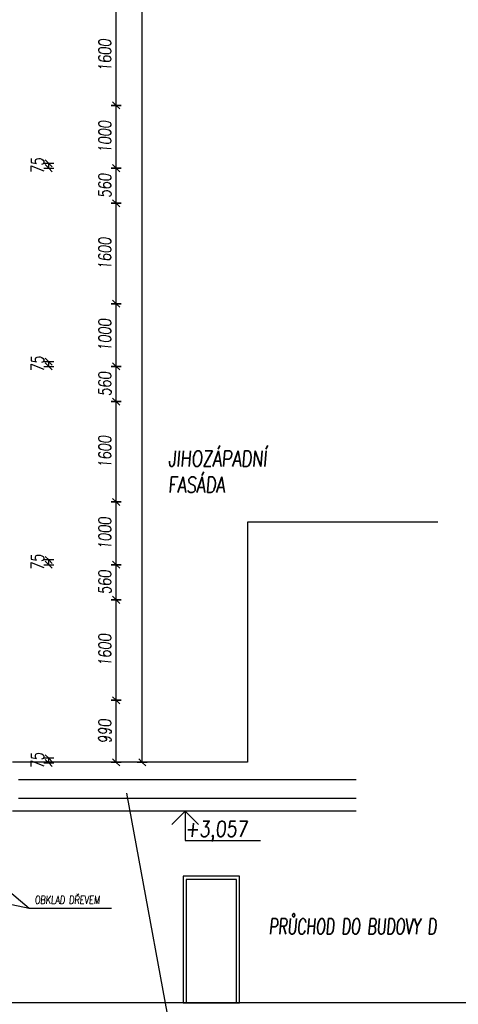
# Model space of a CAD drawing. Header units: millimetres. Extents: x 22267 to 193155, y 329430 to 541733.
# Tile 12 of 89: x 56528 to 63519, y 344509 to 360201. Entities that reach past the tile are written whole.
import ezdxf

# ---------------------------------------------------------------- set-up
doc = ezdxf.new("R2010")
doc.units = ezdxf.units.MM
for name, color, linetype in [('KOTY', 7, 'Continuous'), ('KOTY-DVERE', 8, 'Continuous'), ('KOTY_100', 7, 'Continuous'), ('KÓTY BP FASÁDA', 255, 'Continuous'), ('KÓTY BP PODLAHA', 255, 'Continuous'), ('TENKA', 4, 'Continuous'), ('TLUSTA', 2, 'Continuous')]:
    doc.layers.add(name, color=color, linetype=linetype)
doc.layers.add('POMOCNA_ZU', color=200, linetype='Continuous', plot=False)
doc.styles.add('CS-ROMANS', font='romans.shx', dxfattribs={"width": 0.75, "oblique": 5})
doc.styles.add('CS-ROMANS_100', font='romans.shx', dxfattribs={"width": 0.75, "oblique": 5, "height": 200})
doc.styles.add('ROMANS', font='romans.shx', dxfattribs={"width": 0.75, "oblique": 5, "height": 200})
doc.dimstyles.new('A_KÓTA_100', dxfattribs={"dimtxt": 200, "dimasz": 4, "dimexe": 100, "dimexo": 1500, "dimgap": 80, "dimtad": 1, "dimdec": 0, "dimdsep": 46, "dimtxsty": 'CS-ROMANS_100', "dimblk": 'KOT_CARA20', "dimcen": 90, "dimse1": 1, "dimse2": 1, "dimclrd": 256, "dimclre": 256, "dimclrt": 256, "dimadec": 0, "dimazin": 0, "dimtfac": 1, "dimtdec": 0, "dimtix": 1, "dimtmove": 2, "dimatfit": 3, "dimldrblk": 'OBLIQUE', "dimfxl": 1, "dimfxlon": 1, "dimtolj": 1, "dimarcsym": 0})

# ---------------------------------------------------------------- blocks, each defined once
blk = doc.blocks.new('VÝŠKOVÁ KÓTA 1')
at = {"ltscale": 0.25}
for p, q in [((0, 3.76), (9.59, 3.76)), ((0, 0), (0, 3.76)), ((0, 0), (-1.7, 1.7)), ((0, 0), (1.7, 1.7))]:
    blk.add_line(p, q, dxfattribs=at)
at = {"style": 'ROMANS', "oblique": 5, "width": 0.8}
blk.add_attdef('VÝŠKA', (0, 4.54), '', height=2, dxfattribs=at)
blk = doc.blocks.new('KOT_CARA20')
for p, q in [((0, 0), (-14.1, -14.1)), ((0, 20), (0, -20)), ((0, 0), (14.1, 14.1))]:
    blk.add_line(p, q)
blk = doc.blocks.new('*D3180')
at = {"layer": 'Defpoints', "color": 0, "transparency": 16777216}
for p in [(56631, 357910), (56631, 357835), (56991, 357910)]:
    blk.add_point(p, dxfattribs=at)
at = {"layer": 'KÓTY BP PODLAHA', "lineweight": -2, "transparency": 16777216}
for p, q in [((56991, 357914), (56991, 357918)), ((56991, 357835), (56991, 357910)), ((56991, 357831), (56991, 357827))]:
    blk.add_line(p, q, dxfattribs=at)
at = {"layer": 'KÓTY BP PODLAHA', "lineweight": -2, "transparency": 16777216, "xscale": 4, "yscale": 4, "zscale": 4}
for p, rotation in [((56991, 357910), 270), ((56991, 357835), 90)]:
    blk.add_blockref('KOT_CARA20', p, dxfattribs=dict(at, rotation=rotation))
at = {"layer": 'KÓTY BP PODLAHA', "transparency": 16777216, "insert": (56811, 357873), "char_height": 200, "attachment_point": 5, "rotation": 90, "style": 'CS-ROMANS_100'}
blk.add_mtext('\\A1;75', dxfattribs=at)
blk = doc.blocks.new('_OBLIQUE')
at = {"color": 0, "linetype": 'ByBlock', "ltscale": 15}
blk.add_line((-0.5, -0.5), (0.5, 0.5), dxfattribs=at)
blk = doc.blocks.new('*D3181')
at = {"layer": 'Defpoints', "color": 0, "transparency": 16777216}
for p in [(56631, 354750), (56631, 354675), (56991, 354750)]:
    blk.add_point(p, dxfattribs=at)
at = {"layer": 'KÓTY BP PODLAHA', "lineweight": -2, "transparency": 16777216}
for p, q in [((56991, 354754), (56991, 354758)), ((56991, 354675), (56991, 354750)), ((56991, 354671), (56991, 354667))]:
    blk.add_line(p, q, dxfattribs=at)
at = {"layer": 'KÓTY BP PODLAHA', "lineweight": -2, "transparency": 16777216, "xscale": 4, "yscale": 4, "zscale": 4}
for p, rotation in [((56991, 354750), 270), ((56991, 354675), 90)]:
    blk.add_blockref('KOT_CARA20', p, dxfattribs=dict(at, rotation=rotation))
at = {"layer": 'KÓTY BP PODLAHA', "transparency": 16777216, "insert": (56811, 354713), "char_height": 200, "attachment_point": 5, "rotation": 90, "style": 'CS-ROMANS_100'}
blk.add_mtext('\\A1;75', dxfattribs=at)
blk = doc.blocks.new('*D3182')
at = {"layer": 'Defpoints', "color": 0, "transparency": 16777216}
for p in [(56631, 351590), (56631, 351515), (56991, 351590)]:
    blk.add_point(p, dxfattribs=at)
at = {"layer": 'KÓTY BP PODLAHA', "lineweight": -2, "transparency": 16777216}
for p, q in [((56991, 351594), (56991, 351598)), ((56991, 351515), (56991, 351590)), ((56991, 351511), (56991, 351507))]:
    blk.add_line(p, q, dxfattribs=at)
at = {"layer": 'KÓTY BP PODLAHA', "lineweight": -2, "transparency": 16777216, "xscale": 4, "yscale": 4, "zscale": 4}
for p, rotation in [((56991, 351590), 270), ((56991, 351515), 90)]:
    blk.add_blockref('KOT_CARA20', p, dxfattribs=dict(at, rotation=rotation))
at = {"layer": 'KÓTY BP PODLAHA', "transparency": 16777216, "insert": (56811, 351553), "char_height": 200, "attachment_point": 5, "rotation": 90, "style": 'CS-ROMANS_100'}
blk.add_mtext('\\A1;75', dxfattribs=at)
blk = doc.blocks.new('*D3183')
at = {"layer": 'Defpoints', "color": 0, "transparency": 16777216}
for p in [(56631, 348430), (56991, 348430), (56631, 348355)]:
    blk.add_point(p, dxfattribs=at)
at = {"layer": 'KÓTY BP PODLAHA', "lineweight": -2, "transparency": 16777216}
for p, q in [((56991, 348434), (56991, 348438)), ((56991, 348355), (56991, 348430)), ((56991, 348351), (56991, 348347))]:
    blk.add_line(p, q, dxfattribs=at)
at = {"layer": 'KÓTY BP PODLAHA', "lineweight": -2, "transparency": 16777216, "xscale": 4, "yscale": 4, "zscale": 4}
for p, rotation in [((56991, 348430), 270), ((56991, 348355), 90)]:
    blk.add_blockref('KOT_CARA20', p, dxfattribs=dict(at, rotation=rotation))
at = {"layer": 'KÓTY BP PODLAHA', "transparency": 16777216, "insert": (56811, 348393), "char_height": 200, "attachment_point": 5, "rotation": 90, "style": 'CS-ROMANS_100'}
blk.add_mtext('\\A1;75', dxfattribs=at)
blk = doc.blocks.new('*D3184')
at = {"layer": 'Defpoints', "color": 0, "transparency": 16777216}
for p in [(56761, 407305), (58481, 407305), (57660, 348365)]:
    blk.add_point(p, dxfattribs=at)
at = {"layer": 'KOTY_100', "lineweight": -2, "transparency": 16777216}
blk.add_line((58481, 348369), (58481, 407301), dxfattribs=at)
at = {"layer": 'KOTY_100', "lineweight": -2, "transparency": 16777216, "xscale": 4, "yscale": 4, "zscale": 4}
for p, rotation in [((58481, 407305), 90), ((58481, 348365), 270)]:
    blk.add_blockref('KOT_CARA20', p, dxfattribs=dict(at, rotation=rotation))
at = {"layer": 'KOTY_100', "transparency": 16777216, "insert": (58301, 377835), "char_height": 200, "attachment_point": 5, "rotation": 90, "style": 'CS-ROMANS_100'}
blk.add_mtext('\\A1;58940', dxfattribs=at)
blk = doc.blocks.new('*D3111')
at = {"layer": 'Defpoints', "color": 0, "transparency": 16777216}
for p in [(56811, 349355), (58065, 349355), (56545, 348365)]:
    blk.add_point(p, dxfattribs=at)
at = {"layer": 'KÓTY BP FASÁDA', "lineweight": -2, "transparency": 16777216}
blk.add_line((58065, 348369), (58065, 349351), dxfattribs=at)
at = {"layer": 'KÓTY BP FASÁDA', "lineweight": -2, "transparency": 16777216, "xscale": 4, "yscale": 4, "zscale": 4}
for p, rotation in [((58065, 349355), 90), ((58065, 348365), 270)]:
    blk.add_blockref('KOT_CARA20', p, dxfattribs=dict(at, rotation=rotation))
at = {"layer": 'KÓTY BP FASÁDA', "transparency": 16777216, "insert": (57885, 348860), "char_height": 200, "attachment_point": 5, "rotation": 90, "style": 'CS-ROMANS_100'}
blk.add_mtext('\\A1;990', dxfattribs=at)
blk = doc.blocks.new('*D3112')
at = {"layer": 'Defpoints', "color": 0, "transparency": 16777216}
for p in [(56761, 350955), (58065, 350955), (56811, 349355)]:
    blk.add_point(p, dxfattribs=at)
at = {"layer": 'KÓTY BP FASÁDA', "lineweight": -2, "transparency": 16777216}
blk.add_line((58065, 349359), (58065, 350951), dxfattribs=at)
at = {"layer": 'KÓTY BP FASÁDA', "lineweight": -2, "transparency": 16777216, "xscale": 4, "yscale": 4, "zscale": 4}
for p, rotation in [((58065, 350955), 90), ((58065, 349355), 270)]:
    blk.add_blockref('KOT_CARA20', p, dxfattribs=dict(at, rotation=rotation))
at = {"layer": 'KÓTY BP FASÁDA', "transparency": 16777216, "insert": (57885, 350155), "char_height": 200, "attachment_point": 5, "rotation": 90, "style": 'CS-ROMANS_100'}
blk.add_mtext('\\A1;1600', dxfattribs=at)
blk = doc.blocks.new('*D3113')
at = {"layer": 'Defpoints', "color": 0, "transparency": 16777216}
for p in [(56761, 351515), (58065, 351515), (56761, 350955)]:
    blk.add_point(p, dxfattribs=at)
at = {"layer": 'KÓTY BP FASÁDA', "lineweight": -2, "transparency": 16777216}
blk.add_line((58065, 350959), (58065, 351511), dxfattribs=at)
at = {"layer": 'KÓTY BP FASÁDA', "lineweight": -2, "transparency": 16777216, "xscale": 4, "yscale": 4, "zscale": 4}
for p, rotation in [((58065, 351515), 90), ((58065, 350955), 270)]:
    blk.add_blockref('KOT_CARA20', p, dxfattribs=dict(at, rotation=rotation))
at = {"layer": 'KÓTY BP FASÁDA', "transparency": 16777216, "insert": (57885, 351235), "char_height": 200, "attachment_point": 5, "rotation": 90, "style": 'CS-ROMANS_100'}
blk.add_mtext('\\A1;560', dxfattribs=at)
blk = doc.blocks.new('*D3114')
at = {"layer": 'Defpoints', "color": 0, "transparency": 16777216}
for p in [(56761, 352515), (58065, 352515), (56761, 351515)]:
    blk.add_point(p, dxfattribs=at)
at = {"layer": 'KÓTY BP FASÁDA', "lineweight": -2, "transparency": 16777216}
blk.add_line((58065, 351519), (58065, 352511), dxfattribs=at)
at = {"layer": 'KÓTY BP FASÁDA', "lineweight": -2, "transparency": 16777216, "xscale": 4, "yscale": 4, "zscale": 4}
for p, rotation in [((58065, 352515), 90), ((58065, 351515), 270)]:
    blk.add_blockref('KOT_CARA20', p, dxfattribs=dict(at, rotation=rotation))
at = {"layer": 'KÓTY BP FASÁDA', "transparency": 16777216, "insert": (57885, 352015), "char_height": 200, "attachment_point": 5, "rotation": 90, "style": 'CS-ROMANS_100'}
blk.add_mtext('\\A1;1000', dxfattribs=at)
blk = doc.blocks.new('*D3115')
at = {"layer": 'Defpoints', "color": 0, "transparency": 16777216}
for p in [(56761, 354115), (58065, 354115), (56761, 352515)]:
    blk.add_point(p, dxfattribs=at)
at = {"layer": 'KÓTY BP FASÁDA', "lineweight": -2, "transparency": 16777216}
blk.add_line((58065, 352519), (58065, 354111), dxfattribs=at)
at = {"layer": 'KÓTY BP FASÁDA', "lineweight": -2, "transparency": 16777216, "xscale": 4, "yscale": 4, "zscale": 4}
for p, rotation in [((58065, 354115), 90), ((58065, 352515), 270)]:
    blk.add_blockref('KOT_CARA20', p, dxfattribs=dict(at, rotation=rotation))
at = {"layer": 'KÓTY BP FASÁDA', "transparency": 16777216, "insert": (57885, 353315), "char_height": 200, "attachment_point": 5, "rotation": 90, "style": 'CS-ROMANS_100'}
blk.add_mtext('\\A1;1600', dxfattribs=at)
blk = doc.blocks.new('*D3116')
at = {"layer": 'Defpoints', "color": 0, "transparency": 16777216}
for p in [(56761, 354675), (58065, 354675), (56761, 354115)]:
    blk.add_point(p, dxfattribs=at)
at = {"layer": 'KÓTY BP FASÁDA', "lineweight": -2, "transparency": 16777216}
blk.add_line((58065, 354119), (58065, 354671), dxfattribs=at)
at = {"layer": 'KÓTY BP FASÁDA', "lineweight": -2, "transparency": 16777216, "xscale": 4, "yscale": 4, "zscale": 4}
for p, rotation in [((58065, 354675), 90), ((58065, 354115), 270)]:
    blk.add_blockref('KOT_CARA20', p, dxfattribs=dict(at, rotation=rotation))
at = {"layer": 'KÓTY BP FASÁDA', "transparency": 16777216, "insert": (57885, 354395), "char_height": 200, "attachment_point": 5, "rotation": 90, "style": 'CS-ROMANS_100'}
blk.add_mtext('\\A1;560', dxfattribs=at)
blk = doc.blocks.new('*D3117')
at = {"layer": 'Defpoints', "color": 0, "transparency": 16777216}
for p in [(56761, 355675), (58065, 355675), (56761, 354675)]:
    blk.add_point(p, dxfattribs=at)
at = {"layer": 'KÓTY BP FASÁDA', "lineweight": -2, "transparency": 16777216}
blk.add_line((58065, 354679), (58065, 355671), dxfattribs=at)
at = {"layer": 'KÓTY BP FASÁDA', "lineweight": -2, "transparency": 16777216, "xscale": 4, "yscale": 4, "zscale": 4}
for p, rotation in [((58065, 355675), 90), ((58065, 354675), 270)]:
    blk.add_blockref('KOT_CARA20', p, dxfattribs=dict(at, rotation=rotation))
at = {"layer": 'KÓTY BP FASÁDA', "transparency": 16777216, "insert": (57885, 355175), "char_height": 200, "attachment_point": 5, "rotation": 90, "style": 'CS-ROMANS_100'}
blk.add_mtext('\\A1;1000', dxfattribs=at)
blk = doc.blocks.new('*D3118')
at = {"layer": 'Defpoints', "color": 0, "transparency": 16777216}
for p in [(56761, 357275), (58065, 357275), (56761, 355675)]:
    blk.add_point(p, dxfattribs=at)
at = {"layer": 'KÓTY BP FASÁDA', "lineweight": -2, "transparency": 16777216}
blk.add_line((58065, 355679), (58065, 357271), dxfattribs=at)
at = {"layer": 'KÓTY BP FASÁDA', "lineweight": -2, "transparency": 16777216, "xscale": 4, "yscale": 4, "zscale": 4}
for p, rotation in [((58065, 357275), 90), ((58065, 355675), 270)]:
    blk.add_blockref('KOT_CARA20', p, dxfattribs=dict(at, rotation=rotation))
at = {"layer": 'KÓTY BP FASÁDA', "transparency": 16777216, "insert": (57885, 356475), "char_height": 200, "attachment_point": 5, "rotation": 90, "style": 'CS-ROMANS_100'}
blk.add_mtext('\\A1;1600', dxfattribs=at)
blk = doc.blocks.new('*D3119')
at = {"layer": 'Defpoints', "color": 0, "transparency": 16777216}
for p in [(56761, 357835), (58065, 357835), (56761, 357275)]:
    blk.add_point(p, dxfattribs=at)
at = {"layer": 'KÓTY BP FASÁDA', "lineweight": -2, "transparency": 16777216}
blk.add_line((58065, 357279), (58065, 357831), dxfattribs=at)
at = {"layer": 'KÓTY BP FASÁDA', "lineweight": -2, "transparency": 16777216, "xscale": 4, "yscale": 4, "zscale": 4}
for p, rotation in [((58065, 357835), 90), ((58065, 357275), 270)]:
    blk.add_blockref('KOT_CARA20', p, dxfattribs=dict(at, rotation=rotation))
at = {"layer": 'KÓTY BP FASÁDA', "transparency": 16777216, "insert": (57885, 357555), "char_height": 200, "attachment_point": 5, "rotation": 90, "style": 'CS-ROMANS_100'}
blk.add_mtext('\\A1;560', dxfattribs=at)
blk = doc.blocks.new('*D3120')
at = {"layer": 'Defpoints', "color": 0, "transparency": 16777216}
for p in [(56761, 358835), (58065, 358835), (56761, 357835)]:
    blk.add_point(p, dxfattribs=at)
at = {"layer": 'KÓTY BP FASÁDA', "lineweight": -2, "transparency": 16777216}
blk.add_line((58065, 357839), (58065, 358831), dxfattribs=at)
at = {"layer": 'KÓTY BP FASÁDA', "lineweight": -2, "transparency": 16777216, "xscale": 4, "yscale": 4, "zscale": 4}
for p, rotation in [((58065, 358835), 90), ((58065, 357835), 270)]:
    blk.add_blockref('KOT_CARA20', p, dxfattribs=dict(at, rotation=rotation))
at = {"layer": 'KÓTY BP FASÁDA', "transparency": 16777216, "insert": (57885, 358335), "char_height": 200, "attachment_point": 5, "rotation": 90, "style": 'CS-ROMANS_100'}
blk.add_mtext('\\A1;1000', dxfattribs=at)
blk = doc.blocks.new('*D3121')
at = {"layer": 'Defpoints', "color": 0, "transparency": 16777216}
for p in [(56761, 360435), (58065, 360435), (56761, 358835)]:
    blk.add_point(p, dxfattribs=at)
at = {"layer": 'KÓTY BP FASÁDA', "lineweight": -2, "transparency": 16777216}
blk.add_line((58065, 358839), (58065, 360431), dxfattribs=at)
at = {"layer": 'KÓTY BP FASÁDA', "lineweight": -2, "transparency": 16777216, "xscale": 4, "yscale": 4, "zscale": 4}
for p, rotation in [((58065, 360435), 90), ((58065, 358835), 270)]:
    blk.add_blockref('KOT_CARA20', p, dxfattribs=dict(at, rotation=rotation))
at = {"layer": 'KÓTY BP FASÁDA', "transparency": 16777216, "insert": (57885, 359635), "char_height": 200, "attachment_point": 5, "rotation": 90, "style": 'CS-ROMANS_100'}
blk.add_mtext('\\A1;1600', dxfattribs=at)

msp = doc.modelspace()

# ---------------------------------------------------------------- linework, layer by layer
at = {"layer": 'KOTY-DVERE'}
for points in [[(61898.2, 343115.4), (59111.4, 343115.4), (58237.2, 347874.6)], [(57993.5, 346034.7), (56681, 346034.7), (55389.9, 347126.9)], [(57993.5, 346034.7), (56681, 346034.7), (54812.1, 346428.5)]]:
    msp.add_lwpolyline(points, dxfattribs=at)
at = {"layer": 'POMOCNA_ZU', "color": 1}
msp.add_lwpolyline([(66870.4, 344530.5), (26316.4, 344530.5)], dxfattribs=at)
at = {"layer": 'TENKA'}
for points in [[(61891.1, 348087.5), (56511, 348087.5)], [(61891.1, 347787.5), (56511, 347787.5)]]:
    msp.add_lwpolyline(points, dxfattribs=at)
for points in [[(59133.5, 344530.5), (60033.5, 344530.5), (60033.5, 346550.5), (59133.5, 346550.5)], [(59183.5, 344530.5), (59983.5, 344530.5), (59983.5, 346500.5), (59183.5, 346500.5)]]:
    msp.add_lwpolyline(points, close=True, dxfattribs=at)
at = {"layer": 'TLUSTA'}
for points in [[(63192.5, 352194.5), (60161, 352194.5), (60161, 348365.5)], [(60161, 348365.5), (56411, 348365.5)], [(61891.1, 347587.5), (56411, 347587.5)], [(61891.1, 344530.5), (56361, 344530.5)]]:
    msp.add_lwpolyline(points, dxfattribs=at)

# ---------------------------------------------------------------- block references
at = {"layer": 'KOTY'}
ref = msp.add_blockref('VÝŠKOVÁ KÓTA 1', (59166.6, 347587.5), dxfattribs=dict(at, xscale=-125, yscale=125, zscale=125, rotation=180))
ref.add_attrib('VÝŠKA', '+3,057', (59166.6, 347180.1), dxfattribs={"layer": '0', "height": 250, "style": 'ROMANS', "oblique": 5, "width": 0.8})

# ---------------------------------------------------------------- texts
at = {"layer": 'KOTY', "insert": (60499.8, 345749.4), "char_height": 250, "width": 4486.333, "attachment_point": 4, "style": 'CS-ROMANS'}
msp.add_mtext('\\A1;{\\W0.65;PRŮCHOD DO BUDOVY D}', dxfattribs=at)
at = {"layer": 'KOTY-DVERE', "insert": (56766.8, 346173.4), "char_height": 125, "width": 1232.854, "attachment_point": 4, "style": 'CS-ROMANS'}
msp.add_mtext('\\A1;OBKLAD DŘEVEM', dxfattribs=at)
at = {"layer": 'POMOCNA_ZU', "insert": (58893.3, 352996.8), "char_height": 250, "width": 2263.701, "attachment_point": 4, "style": 'CS-ROMANS'}
msp.add_mtext('\\A1;JIHOZÁPADNÍ\\PFASÁDA', dxfattribs=at)

# ---------------------------------------------------------------- dimensions: what is measured, and where the dimension line sits
at = {"layer": 'KOTY_100'}
dim = msp.add_linear_dim(base=(58480.6, 407305.5), p1=(57659.8, 348365.5), p2=(56761, 407305.5), angle=90, dimstyle='A_KÓTA_100', dxfattribs=at)
dim.commit()
dim.dimension.update_dxf_attribs({"geometry": '*D3184', "text_midpoint": (58300.6, 377835.5)})
at = {"layer": 'KÓTY BP FASÁDA'}
for base, p1, p2, picture, middle in [((58065.2, 360435.5), (56761, 358835.5), (56761, 360435.5), '*D3121', (57885.2, 359635.5)), ((58065.2, 358835.5), (56761, 357835.5), (56761, 358835.5), '*D3120', (57885.2, 358335.5)), ((58065.2, 357835.5), (56761, 357275.5), (56761, 357835.5), '*D3119', (57885.2, 357555.5)), ((58065.2, 357275.5), (56761, 355675.5), (56761, 357275.5), '*D3118', (57885.2, 356475.5)), ((58065.2, 355675.5), (56761, 354675.5), (56761, 355675.5), '*D3117', (57885.2, 355175.5)), ((58065.2, 354675.5), (56761, 354115.5), (56761, 354675.5), '*D3116', (57885.2, 354395.5)), ((58065.2, 354115.5), (56761, 352515.5), (56761, 354115.5), '*D3115', (57885.2, 353315.5)), ((58065.2, 352515.5), (56761, 351515.5), (56761, 352515.5), '*D3114', (57885.2, 352015.5)), ((58065.2, 351515.5), (56761, 350955.5), (56761, 351515.5), '*D3113', (57885.2, 351235.5)), ((58065.2, 350955.5), (56811, 349355.5), (56761, 350955.5), '*D3112', (57885.2, 350155.5)), ((58065.2, 349355.5), (56544.7, 348365.5), (56811, 349355.5), '*D3111', (57885.2, 348860.5))]:
    dim = msp.add_linear_dim(base=base, p1=p1, p2=p2, angle=90, dimstyle='A_KÓTA_100', dxfattribs=at)
    dim.commit()
    dim.dimension.update_dxf_attribs({"geometry": picture, "text_midpoint": middle})
at = {"layer": 'KÓTY BP PODLAHA'}
for base, p1, p2, picture, middle in [((56991, 357910.5), (56631.1, 357835.5), (56631.1, 357910.5), '*D3180', (56811, 357873)), ((56991, 354750.5), (56631.1, 354675.5), (56631.1, 354750.5), '*D3181', (56811, 354713)), ((56991, 351590.5), (56631.1, 351515.5), (56631.1, 351590.5), '*D3182', (56811, 351553)), ((56991, 348430.5), (56631.1, 348355.5), (56631.1, 348430.5), '*D3183', (56811, 348393))]:
    dim = msp.add_linear_dim(base=base, p1=p1, p2=p2, angle=90, dimstyle='A_KÓTA_100', dxfattribs=at)
    dim.commit()
    dim.dimension.update_dxf_attribs({"geometry": picture, "text_midpoint": middle})

doc.saveas('drawing.dxf')
